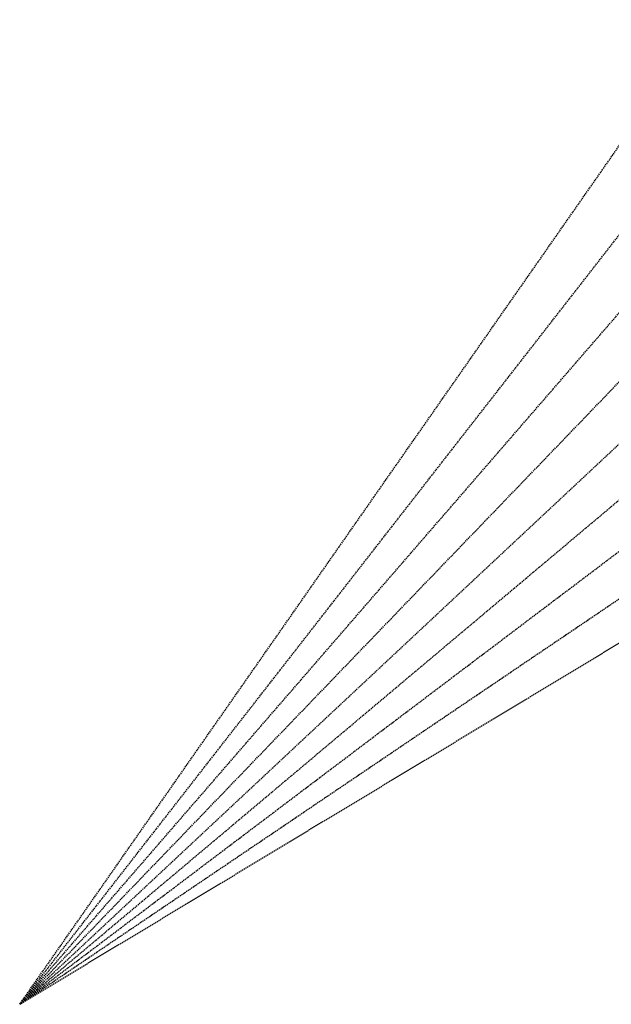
# Model space of a CAD drawing. Header units: feet. Extents: x 719681 to 872103, y 1414424 to 1527791.
# Tile 8 of 12: x 730057 to 735740, y 1419144 to 1428595. Entities that reach past the tile are written whole.
import ezdxf

# ---------------------------------------------------------------- set-up
doc = ezdxf.new("R2010")
doc.units = ezdxf.units.FT
doc.header["$LTSCALE"] = 100
doc.header["$MEASUREMENT"] = 0
doc.linetypes.add('HIDDEN2', pattern=[0.1875, 0.125, -0.0625])
doc.layers.add('FETCH-NNE', color=6, linetype='HIDDEN2')

msp = doc.modelspace()

# ---------------------------------------------------------------- linework, layer by layer
at = {"layer": 'FETCH-NNE', "color": 6}
for q in [(859312, 1527790.6), (865018.6, 1521026.2), (872103.1, 1515132.4), (803615.4, 1513461.1), (818602.1, 1510992.6), (808589.4, 1509641.9), (872103.1, 1504659.6), (820860.7, 1503965.6), (782906, 1494758.4)]:
    msp.add_line((730056.6, 1419144.4), q, dxfattribs=at)

doc.saveas('drawing.dxf')
